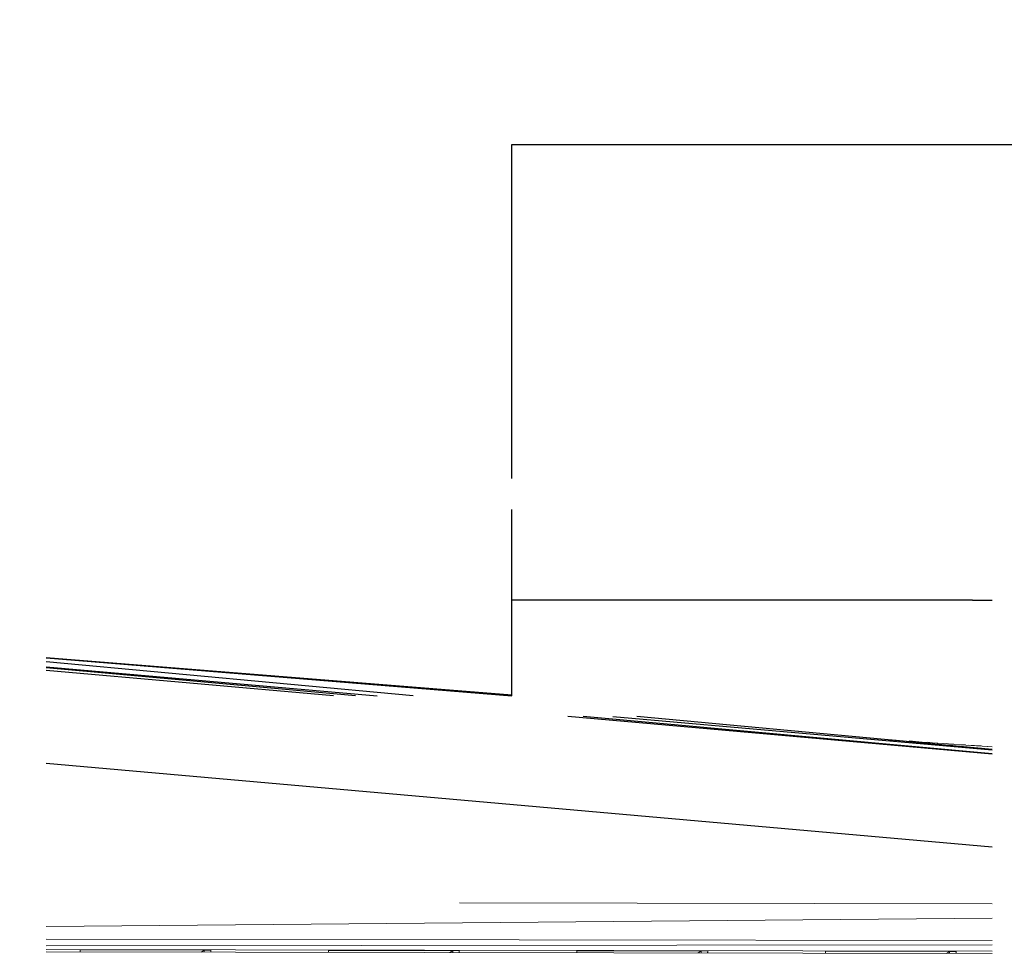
# Model space of a CAD drawing. Extents: x -805 to 3526, y -961 to 1039.
# Tile 113 of 256: x 292.08 to 294.46, y 36.43 to 38.7. Entities that reach past the tile are written whole.
import ezdxf

# ---------------------------------------------------------------- set-up
doc = ezdxf.new("R2010")
doc.units = 0
doc.linetypes.add('AUSGEZOGEN', pattern=[2, 1, 1])
doc.layers.get('0').update_dxf_attribs({"color": 251})
for name, color, linetype, lineweight in [('P-HP-Dorsten 2022 - Ansicht$0$IFCOUT_Oberbau_IFC_RVT-1-Schnitt 8$0$A-GENM', 13, 'Continuous', 9), ('P-HP-Dorsten 2022 - Ansicht$0$VE22-087 - Bf_Dorsten-Hervest ModellRevit2021_rvt-1-Schnitt 8$0$A-FLOR', 192, 'Continuous', 9), ('P-HP-Dorsten 2022 - Ansicht$0$VE22-087 - Bf_Dorsten-Hervest ModellRevit2021_rvt-1-Schnitt 8$0$A-FLOR-PATT', 8, 'Continuous', 35), ('P-HP-Dorsten 2022 - Ansicht$0$VE22-087 - Bf_Dorsten-Hervest ModellRevit2021_rvt-1-Schnitt 8$0$A-GENM', 13, 'Continuous', 9), ('P-HP-Dorsten 2022 - Ansicht$0$VE22-087 - Bf_Dorsten-Hervest ModellRevit2021_rvt-1-Schnitt 8$0$A-WALL', 113, 'Continuous', 9), ('TTK-B-Bestand', 252, 'Continuous', 35), ('TTK-P-Treppe unten', 12, 'Continuous', 25)]:
    doc.layers.add(name, color=color, linetype=linetype, lineweight=lineweight)
doc.layers.add('TTK-P-Bahnsteig', color=12, linetype='Continuous')
doc.layers.add('TTK-P-TEXT', color=12, linetype='AUSGEZOGEN')
doc.styles.add('AKG DIN 6776', font='AKG_DIN67.TTF')
doc.dimstyles.new('TTK$6', dxfattribs={"dimtxt": 2.5, "dimasz": 2.5, "dimexe": 3.5, "dimexo": 0.1, "dimgap": 1, "dimtad": 1, "dimzin": 0, "dimtxsty": 'AKG DIN 6776', "dimblk": 'OBLIQUE', "dimcen": -0.09, "dimdle": 3, "dimse1": 1, "dimse2": 1, "dimclrd": 256, "dimclre": 256, "dimclrt": 256, "dimadec": 3, "dimazin": 0, "dimtfac": 1, "dimtofl": 0, "dimtmove": 0, "dimatfit": 3, "dimldrblk": 'OBLIQUE', "dimfxl": 7, "dimfxlon": 1, "dimtolj": 1, "dimtzin": 0, "dimlwd": -1, "dimlwe": -1, "dimarcsym": 0})

# ---------------------------------------------------------------- blocks, each defined once
blk = doc.blocks.new('*D549')
at = {"layer": 'DEFPOINTS', "color": 0}
for p in [(1594.653, 36.7397), (1594.3062, 36.5752), (8.2233, 0)]:
    blk.add_point(p, dxfattribs=at)
at = {"layer": 'TTK-B-Bestand', "insert": (1594.1093, 36.9835), "char_height": 0.25, "attachment_point": 5, "style": 'AKG DIN 6776'}
blk.add_mtext('\\A1;36,588', dxfattribs=at)
blk = doc.blocks.new('_OBLIQUE')
at = {"color": 0, "linetype": 'ByBlock'}
blk.add_line((-0.5, -0.5), (0.5, 0.5), dxfattribs=at)
blk = doc.blocks.new('*D548')
at = {"layer": 'DEFPOINTS', "color": 0}
for p in [(1585.5366, 36.7706), (1585.0459, 36.614), (-0.8681, 0.0309)]:
    blk.add_point(p, dxfattribs=at)
at = {"layer": 'TTK-B-Bestand', "insert": (1585.0178, 37.0144), "char_height": 0.25, "attachment_point": 5, "style": 'AKG DIN 6776'}
blk.add_mtext('\\A1;36,621', dxfattribs=at)
blk = doc.blocks.new('*D546')
at = {"layer": 'DEFPOINTS', "color": 0}
for p in [(1248.9571, 37.4519), (1249.0816, 37.3335), (0, 0)]:
    blk.add_point(p, dxfattribs=at)
at = {"layer": 'TTK-P-Treppe unten', "insert": (1249.4133, 37.6958), "char_height": 0.25, "attachment_point": 5, "style": 'AKG DIN 6776'}
blk.add_mtext('\\A1;37,33', dxfattribs=at)
blk = doc.blocks.new('*D545')
at = {"layer": 'DEFPOINTS', "color": 0}
for p in [(1259.6018, 37.4765), (1259.6991, 37.3874), (0.198, 0.0396)]:
    blk.add_point(p, dxfattribs=at)
at = {"layer": 'TTK-P-Treppe unten', "insert": (1259.1455, 37.7204), "char_height": 0.25, "attachment_point": 5, "style": 'AKG DIN 6776'}
blk.add_mtext('\\A1;37,35', dxfattribs=at)
blk = doc.blocks.new('*D543')
at = {"layer": 'DEFPOINTS', "color": 0}
for p in [(859.6449, 36.5698), (860.128, 36.5698), (-0.7156, 0.0247)]:
    blk.add_point(p, dxfattribs=at)
at = {"layer": 'TTK-P-TEXT', "insert": (860.5843, 36.8136), "char_height": 0.25, "attachment_point": 5, "style": 'AKG DIN 6776'}
blk.add_mtext('\\A1;36,55', dxfattribs=at)
blk = doc.blocks.new('*D541')
at = {"layer": 'DEFPOINTS', "color": 0}
for p in [(868.7985, 36.6417), (869.2816, 36.6417), (8.438, 0.0966)]:
    blk.add_point(p, dxfattribs=at)
at = {"layer": 'TTK-B-Bestand', "insert": (869.7378, 36.8855), "char_height": 0.25, "attachment_point": 5, "style": 'AKG DIN 6776'}
blk.add_mtext('\\A1;36,55', dxfattribs=at)
blk = doc.blocks.new('*D540')
at = {"layer": 'DEFPOINTS', "color": 0}
for p in [(1239.4124, 37.4656), (1239.2481, 37.3256), (-4.9372, 1.7943)]:
    blk.add_point(p, dxfattribs=at)
at = {"layer": 'TTK-P-Treppe unten', "insert": (1238.8681, 37.7095), "char_height": 0.25, "attachment_point": 5, "style": 'AKG DIN 6776', "bg_fill": 3, "box_fill_scale": 1.1, "bg_fill_color": 256, "bg_fill_true_color": 13158600, "bg_fill_transparency": 0}
blk.add_mtext('\\A1;37,329', dxfattribs=at)

msp = doc.modelspace()

# ---------------------------------------------------------------- linework, layer by layer
at = {"layer": 'P-HP-Dorsten 2022 - Ansicht$0$IFCOUT_Oberbau_IFC_RVT-1-Schnitt 8$0$A-GENM', "color": 251, "lineweight": 5}
for p, q in [((294.4279, 36.5621), (293.1417, 36.5642)), ((294.4279, 36.5274), (292.143, 36.5072)), ((294.4279, 36.4731), (292.143, 36.4768)), ((294.4279, 36.4634), (292.143, 36.4604)), ((292.143, 36.4518), (294.4279, 36.4481)), ((292.2411, 36.4507), (292.2252, 36.4507)), ((292.2252, 36.4507), (292.5252, 36.4502)), ((292.2252, 36.4507), (292.2252, 36.4457)), ((292.518, 36.4452), (292.5252, 36.4502)), ((292.5252, 36.4502), (292.5411, 36.4502)), ((292.5252, 36.4502), (292.5252, 36.4452)), ((292.5407, 36.4452), (292.5411, 36.4502)), ((292.5411, 36.4452), (292.5411, 36.4502)), ((292.8411, 36.4497), (292.8252, 36.4497)), ((292.8252, 36.4497), (293.1252, 36.4492)), ((292.8252, 36.4497), (292.8252, 36.4447)), ((293.118, 36.4442), (293.1252, 36.4492)), ((293.1252, 36.4492), (293.1411, 36.4492)), ((293.1252, 36.4492), (293.1252, 36.4442)), ((293.1407, 36.4442), (293.1411, 36.4492)), ((293.1411, 36.4442), (293.1411, 36.4492)), ((293.4411, 36.4487), (293.4252, 36.4487)), ((293.4252, 36.4487), (293.7252, 36.4483)), ((293.4252, 36.4487), (293.4252, 36.4437)), ((293.718, 36.4433), (293.7252, 36.4483)), ((293.7252, 36.4483), (293.7411, 36.4483)), ((293.7252, 36.4483), (293.7252, 36.4433)), ((293.7407, 36.4432), (293.7411, 36.4483)), ((293.7411, 36.4432), (293.7411, 36.4483)), ((294.0411, 36.4478), (294.0252, 36.4478)), ((294.0252, 36.4478), (294.3252, 36.4473)), ((294.0252, 36.4478), (294.0252, 36.4428)), ((294.318, 36.4423), (294.3252, 36.4473)), ((294.3252, 36.4473), (294.3411, 36.4473)), ((294.3252, 36.4473), (294.3252, 36.4423)), ((294.3407, 36.4423), (294.3411, 36.4473)), ((294.3411, 36.4423), (294.3411, 36.4473))]:
    msp.add_line(p, q, dxfattribs=at)
at = {"layer": 'P-HP-Dorsten 2022 - Ansicht$0$IFCOUT_Oberbau_IFC_RVT-1-Schnitt 8$0$A-GENM', "color": 251}
msp.add_line((294.4279, 36.4421), (292.143, 36.4458), dxfattribs=at)
at = {"layer": 'P-HP-Dorsten 2022 - Ansicht$0$VE22-087 - Bf_Dorsten-Hervest ModellRevit2021_rvt-1-Schnitt 8$0$A-FLOR', "color": 251, "lineweight": 25}
for p, q in [((293.2678, 37.0642), (293.2678, 37.2953)), ((294.381, 37.2953), (294.4279, 37.2953)), ((292.143, 37.157), (293.2678, 37.0671)), ((292.143, 37.1558), (293.2678, 37.0645)), ((293.2678, 37.0645), (292.143, 37.1558)), ((293.0296, 37.0642), (292.143, 37.1462)), ((292.143, 37.1346), (292.943, 37.0642)), ((292.8905, 37.0642), (292.143, 37.1322)), ((292.8369, 37.0642), (292.143, 37.1255)), ((294.4279, 36.9238), (293.4032, 37.0142)), ((294.4279, 36.9244), (293.4404, 37.0142)), ((293.5116, 37.0142), (294.4279, 36.9336)), ((294.4279, 36.9348), (293.57, 37.0142))]:
    msp.add_line(p, q, dxfattribs=at)
at = {"layer": 'P-HP-Dorsten 2022 - Ansicht$0$VE22-087 - Bf_Dorsten-Hervest ModellRevit2021_rvt-1-Schnitt 8$0$A-FLOR-PATT', "color": 251, "lineweight": 9}
for p, q in [((294.2126, 36.9552), (294.182, 36.9576)), ((294.23, 36.9541), (294.187, 36.9578)), ((294.1922, 36.9566), (294.1987, 36.9562)), ((294.2026, 36.9557), (294.2647, 36.9517)), ((294.2594, 36.9523), (294.2276, 36.9553)), ((294.2443, 36.9533), (294.3353, 36.9474)), ((294.2898, 36.9503), (294.2722, 36.9524)), ((294.2829, 36.9505), (294.3072, 36.9489)), ((294.3202, 36.9484), (294.3179, 36.9495)), ((294.3254, 36.9477), (294.4165, 36.9418)), ((294.3514, 36.9463), (294.3629, 36.9464)), ((294.3705, 36.945), (294.4012, 36.9437)), ((294.3809, 36.9444), (294.4279, 36.9414))]:
    msp.add_line(p, q, dxfattribs=at)
at = {"layer": 'P-HP-Dorsten 2022 - Ansicht$0$VE22-087 - Bf_Dorsten-Hervest ModellRevit2021_rvt-1-Schnitt 8$0$A-GENM', "color": 251, "lineweight": 25}
for p, q in [((293.268, 38.3953), (295.4944, 38.3953)), ((293.268, 37.5892), (293.268, 38.3953)), ((293.268, 37.2953), (293.268, 37.5142)), ((294.381, 37.2953), (293.268, 37.2953))]:
    msp.add_line(p, q, dxfattribs=at)
at = {"layer": 'P-HP-Dorsten 2022 - Ansicht$0$VE22-087 - Bf_Dorsten-Hervest ModellRevit2021_rvt-1-Schnitt 8$0$A-WALL', "color": 251, "lineweight": 25}
msp.add_line((294.4279, 36.6987), (292.143, 36.9005), dxfattribs=at)

# ---------------------------------------------------------------- dimensions: what is measured, and where the dimension line sits
at = {"layer": 'TTK-B-Bestand', "color": 251}
for feature_location, offset, origin, text, picture, middle in [((1585.0459, 36.614), (0.4461, 0.1576), (-0.8681, 0.0309), '36,621', '*D548', (1585.0178, 37.0144)), ((1594.3062, 36.5752), (0.2947, 0.1656), (8.2233, 0), '36,588', '*D549', (1594.1093, 36.9835))]:
    dim = msp.add_ordinate_dim(feature_location=feature_location, offset=offset, dtype=0, origin=origin, text=text, dimstyle='TTK$6', override={"dimscale": 0, "dimdec": 3, "dimtmove": 1, "dimfxlon": 0}, dxfattribs=at)
    dim.commit()
    dim.dimension.update_dxf_attribs({"geometry": picture, "text_midpoint": middle})
dim = msp.add_ordinate_dim(feature_location=(868.7985, 36.6417), offset=(0.4831, 0), dtype=0, origin=(8.438, 0.0966), dimstyle='TTK$6', override={"dimscale": 0, "dimfxlon": 0}, dxfattribs=at)
dim.commit()
dim.dimension.update_dxf_attribs({"geometry": '*D541', "text_midpoint": (869.7378, 36.8855)})
at = {"layer": 'TTK-P-TEXT', "color": 251}
dim = msp.add_ordinate_dim(feature_location=(859.6449, 36.5698), offset=(0.4831, 0), dtype=0, origin=(-0.7156, 0.0247), dimstyle='TTK$6', override={"dimscale": 0, "dimfxlon": 0}, dxfattribs=at)
dim.commit()
dim.dimension.update_dxf_attribs({"geometry": '*D543', "text_midpoint": (860.5843, 36.8136)})
at = {"layer": 'TTK-P-Treppe unten', "color": 251}
for feature_location, offset, origin, picture, middle in [((1259.6991, 37.3874), (-0.0973, 0.0891), (0.198, 0.0396), '*D545', (1259.1455, 37.7204)), ((1249.0816, 37.3335), (-0.1245, 0.1184), (0, 0), '*D546', (1249.4133, 37.6958))]:
    dim = msp.add_ordinate_dim(feature_location=feature_location, offset=offset, dtype=0, origin=origin, dimstyle='TTK$6', override={"dimscale": 0}, dxfattribs=at)
    dim.commit()
    dim.dimension.update_dxf_attribs({"geometry": picture, "text_midpoint": middle})

# ---------------------------------------------------------------- next in the draw order: dimensions: what is measured, and where the dimension line sits
dim = msp.add_ordinate_dim(feature_location=(1239.2481, 37.3256), offset=(0.1119, 0.1412), dtype=0, origin=(-4.9372, 1.7943), text='37,329', dimstyle='TTK$6', override={"dimscale": 0, "dimtfill": 1}, dxfattribs=at)
dim.commit()
dim.dimension.update_dxf_attribs({"geometry": '*D540', "text_midpoint": (1238.8681, 37.7095)})

# ---------------------------------------------------------------- next in the draw order: linework, layer by layer
at = {"layer": 'TTK-P-Bahnsteig', "color": 251}
msp.add_circle((473.7851, 39.1322), 1000, dxfattribs=at)

doc.saveas('drawing.dxf')
